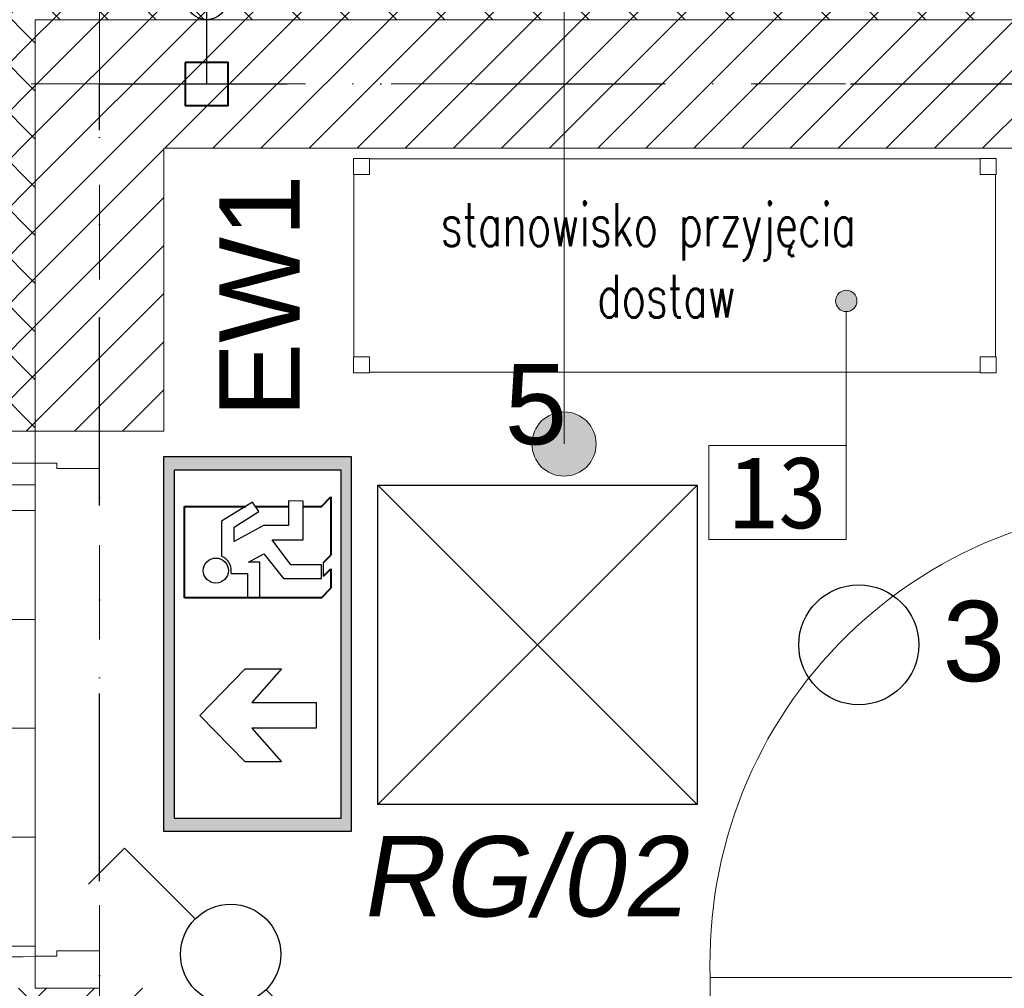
# Model space of a CAD drawing. Header units: millimetres. Extents: x 10621 to 19021, y -6486 to -3516.
# Tile 11 of 26: x 11406 to 11590, y -4142 to -3961. Entities that reach past the tile are written whole.
import ezdxf
from ezdxf.enums import TextEntityAlignment as Align

# ---------------------------------------------------------------- set-up
doc = ezdxf.new("R2010")
doc.units = ezdxf.units.MM
doc.linetypes.add('DASHDOT', pattern=[1, 0.5, -0.25, 0, -0.25])
doc.linetypes.add('Kreski i kropki', pattern=[335.138881, 176.388884, -88.194442, 0, -70.555556])
doc.layers.get('0').update_dxf_attribs({"color": 8, "lineweight": 15})
for name, color, linetype, lineweight in [('3987417c-e224-4861-8c51-863ca10e2d8a$0$LABO _ WYPOSAŻENIE _ 3 WIDOKOWA CIENKA', 8, 'Continuous', 15), ('3987417c-e224-4861-8c51-863ca10e2d8a$0$T_opisy', 8, 'Continuous', 15), ('___ROK_01', 1, 'Continuous', 30), ('___ROK_03', 7, 'Continuous', 20), ('___ROK_04', 94, 'Continuous', 30), ('___ROK_Oświetlenie awaryjne', 6, 'Continuous', 30), ('___ROK_Oświetlenie ewakuacyjne', 6, 'Continuous', 30), ('_k_aranżacja', 8, 'Continuous', 15), ('_k_kreskowanie', 8, 'Continuous', 15), ('_k_ocieplenie', 8, 'Continuous', 15), ('_k_opis', 8, 'Continuous', 15), ('_k_osie', 8, 'Kreski i kropki', 15), ('_k_stolarka', 8, 'Continuous', 15), ('_k_ściany', 8, 'Continuous', 15)]:
    doc.layers.add(name, color=color, linetype=linetype, lineweight=lineweight)
doc.styles.add('3987417c-e224-4861-8c51-863ca10e2d8a$0$MAJOR', font='ROMANS.SHX', dxfattribs={"width": 0.7})
doc.styles.add('GENERATED_STYLE_1', font='msgothic.ttc')
doc.styles.add('Malanow_1_100', font='isocpeur.ttf')
doc.styles.get("Standard").update_dxf_attribs({"font": 'arial.ttf'})

# ---------------------------------------------------------------- blocks, each defined once
blk = doc.blocks.new('D_90')
at = {"layer": '_k_stolarka'}
for points in [[(135855.75, 36151.65), (135855.75, 36163.65), (135862.75, 36163.65), (135862.75, 36155.65), (135861.75, 36155.65), (135861.75, 36151.65), (135855.75, 36151.65)], [(135959.75, 36151.65), (135959.75, 36163.65), (135952.75, 36163.65), (135952.75, 36155.65), (135953.75, 36155.65), (135953.75, 36151.65), (135959.75, 36151.65)]]:
    blk.add_lwpolyline(points, dxfattribs=at)
blk.add_lwpolyline([(135861.75, 36151.65), (135865.75, 36151.65), (135865.75, 36061.65), (135861.75, 36061.65)], close=True, dxfattribs=at)
blk.add_lwpolyline([(135865.75, 36061.65, 0.441517), (135953.75, 36151.65)], format="xyb", dxfattribs=at)
at = {"layer": '_k_ściany'}
for points in [[(135855.75, 36151.65), (135855.75, 36163.65)], [(135959.75, 36151.65), (135959.75, 36163.65)]]:
    blk.add_lwpolyline(points, dxfattribs=at)
blk = doc.blocks.new('*U472')
at = {"ltscale": 0.2}
for p, q in [((-50, 20), (-47, 20)), ((-50, 17), (-50, 20)), ((-47, 20), (-47, 17)), ((70, 20), (67, 20)), ((67, 20), (67, 17)), ((70, 17), (70, 20)), ((-47, 17), (-50, 17)), ((67, 17), (70, 17)), ((-47, -17), (-50, -17)), ((-50, -17), (-50, -20)), ((-47, -20), (-47, -17)), ((67, -20), (67, -17)), ((67, -17), (70, -17)), ((70, -17), (70, -20)), ((-50, -20), (-47, -20)), ((70, -20), (67, -20))]:
    blk.add_line(p, q, dxfattribs=at)
at = {"linetype": 'Continuous'}
for p, q in [((67, 19.9), (-47, 19.9)), ((-47, 19.9), (-47, 17)), ((67, 17), (67, 19.9)), ((-49.9, -17), (-49.9, 17)), ((-47, 17), (-49.9, 17)), ((69.9, 17), (67, 17)), ((69.9, -17), (69.9, 17)), ((-49.9, -17), (-47, -17)), ((-47, -17), (-47, -19.9)), ((69.9, -17), (67, -17)), ((67, -17), (67, -19.9)), ((67, -19.9), (-47, -19.9))]:
    blk.add_line(p, q, dxfattribs=at)
blk = doc.blocks.new('aranzacja_1')
at = {"layer": '_k_aranżacja', "ltscale": 0.1}
blk.add_lwpolyline([(-3.5, 0), (15.5, 0), (15.5, -13), (-3.5, -13)], close=True, dxfattribs=at)
at = {"layer": '_k_aranżacja', "ltscale": 0.1, "style": 'GENERATED_STYLE_1', "flags": 4}
blk.add_attdef('ARANŻACJA', text='', height=10, dxfattribs=at).set_placement((6.06, -11.43), align=Align.CENTER)
blk = doc.blocks.new('ar_linia')
at = {"layer": '_k_aranżacja'}
h = blk.add_hatch(color=256, dxfattribs=at)
h.dxf.hatch_style = 1
h.paths.add_polyline_path([(-2, 0, 1), (2, 0, 1)])
blk.add_lwpolyline([(27, 0), (2, 0)], dxfattribs=at)
blk.add_circle((0, 0), 2, dxfattribs=at)
blk = doc.blocks.new('1s')
at = {"layer": '___ROK_01', "ltscale": 0.5}
for p, q in [((-10734.43, -10260.07), (-10740.54, -10266.18)), ((-10722.41, -10272.09), (-10734.43, -10260.07)), ((-10710.39, -10284.11), (-10698.37, -10296.13)), ((-10698.37, -10296.13), (-10692.26, -10290.02))]:
    blk.add_line(p, q, dxfattribs=at)
blk.add_circle((-10716.4, -10278.1), 8.5, dxfattribs=at)
blk = doc.blocks.new('DG')
at = {"layer": '___ROK_Oświetlenie ewakuacyjne', "linetype": 'ByBlock'}
h = blk.add_hatch(color=256, dxfattribs=at)
h.paths.add_polyline_path([(-0.92, 34.23), (69.08, 34.23), (69.08, -0.77), (-0.92, -0.77)])
h.paths.add_polyline_path([(1.54, 32.26), (66.63, 32.26), (66.63, 1.21), (1.54, 1.21)], flags=16)
at = {"layer": '___ROK_Oświetlenie ewakuacyjne', "lineweight": 40}
for p, q in [((42.7, 30.38), (59.77, 30.38)), ((42.7, 4.82), (42.7, 30.38)), ((59.77, 30.38), (59.77, 18.95)), ((59.77, 17.11), (59.77, 10.93)), ((59.77, 8.22), (59.77, 4.82)), ((42.7, 4.82), (44.51, 3.02)), ((46.75, 4.39), (48.13, 3.02)), ((49.31, 4.39), (50.69, 3.02)), ((59.77, 4.82), (61.58, 3.02)), ((48.13, 3.02), (44.51, 3.02)), ((61.58, 3.02), (50.69, 3.02))]:
    blk.add_line(p, q, dxfattribs=at)
at = {"layer": '___ROK_Oświetlenie ewakuacyjne'}
for p, q in [((12.09, 19.05), (20.78, 27.53)), ((20.78, 27.53), (29.47, 19.05)), ((57, 23.48), (50.5, 23.49)), ((60.56, 17.65), (57, 23.48)), ((47.27, 21.68), (47.27, 18.64)), ((56.23, 15.6), (53.21, 21.11)), ((53.21, 21.11), (55.91, 21.11)), ((55.91, 21.11), (58.82, 16.48)), ((12.09, 12.28), (12.09, 19.05)), ((29.47, 19.05), (29.47, 12.28)), ((47.27, 18.64), (42.7, 18.64)), ((42.7, 18.64), (42.7, 16.29)), ((49.38, 16.28), (49.38, 18.44)), ((49.38, 18.44), (50.94, 15.55)), ((18.37, 17.8), (12.09, 12.28)), ((18.37, 5.81), (18.37, 17.8)), ((29.47, 12.28), (23.19, 17.8)), ((23.19, 17.8), (23.19, 5.81)), ((58.82, 16.48), (60.56, 17.65)), ((42.7, 16.29), (49.38, 16.28)), ((50.94, 15.55), (46.32, 11.89)), ((56.23, 10.93), (56.23, 15.6)), ((48.88, 10.54), (53.52, 13.99)), ((53.52, 13.99), (53.51, 8.22)), ((46.32, 11.89), (46.32, 4.82)), ((48.88, 4.82), (48.88, 10.54)), ((60.79, 10.93), (56.23, 10.93)), ((60.78, 8.22), (60.79, 10.93)), ((53.51, 8.22), (60.78, 8.22)), ((23.19, 5.81), (18.37, 5.81)), ((46.32, 4.82), (48.88, 4.82)), ((46.75, 4.39), (49.31, 4.39))]:
    blk.add_line(p, q, dxfattribs=at)
for points in [[(-0.92, 34.23), (69.08, 34.23), (69.08, -0.77), (-0.92, -0.77)], [(1.54, 32.26), (66.63, 32.26), (66.63, 1.21), (1.54, 1.21)]]:
    blk.add_lwpolyline(points, close=True, dxfattribs=at)
blk.add_circle((47.8, 24.52), 2.34, dxfattribs=at)
blk.add_arc((47.8, 24.52), 2.88, 259.4003, 339.1396, dxfattribs=at)
blk = doc.blocks.new('Oprawa Roma')
at = {"layer": '___ROK_01', "linetype": 'ByBlock'}
blk.add_lwpolyline([(389.83, 2380.96), (449.43, 2380.96), (449.43, 2321.36), (389.83, 2321.36)], close=True, dxfattribs=at)
for points in [[(389.83, 2380.96), (449.43, 2321.36)], [(389.83, 2321.36), (449.43, 2380.96)]]:
    blk.add_lwpolyline(points, dxfattribs=at)

msp = doc.modelspace()

# ---------------------------------------------------------------- hatches: boundary and pattern name
at = {"layer": '_k_kreskowanie', "ltscale": 2, "transparency": 33554687}
h = msp.add_hatch(dxfattribs=at)
h.set_pattern_fill('ANSI37', color=256, scale=2)
h.set_pattern_definition([(45, (8408.7215, -804.042), (-4.490128, 4.490128), []), (135, (8408.7215, -804.042), (-4.490128, -4.490128), [])])
h.paths.add_polyline_path([(11980.67, -4995.27), (11980.67, -4975.27), (11408.67, -4975.27), (11408.67, -4840.27), (11388.67, -4840.27), (11388.67, -4995.27)], flags=17)
h.paths.add_polyline_path([(12230.67, -4895.27), (12230.67, -4875.27), (12187.67, -4875.27), (12187.67, -4975.27), (12090.67, -4975.27), (12090.67, -4995.27), (12207.67, -4995.27), (12207.67, -4895.27)], flags=17)
h.paths.add_polyline_path([(13253.67, -4168.27), (13273.67, -4168.27), (13273.67, -3941.27), (12617.67, -3941.27), (12617.67, -3961.27), (13253.67, -3961.27)])
h.paths.add_polyline_path([(13253.67, -4568.27), (13273.67, -4568.27), (13273.67, -4368.27), (13253.67, -4368.27)])
h.paths.add_polyline_path([(13170.17, -4975.27), (13170.17, -4995.27), (13273.67, -4995.27), (13273.67, -4768.27), (13253.67, -4768.27), (13253.67, -4975.27)])
h.paths.add_polyline_path([(12910.17, -4975.27), (12910.17, -4995.27), (13060.17, -4995.27), (13060.17, -4975.27)])
h.paths.add_polyline_path([(12540.17, -4995.27), (12540.17, -4975.27), (12443.67, -4975.27), (12443.67, -4895.27), (12443.67, -4875.27), (12400.67, -4875.27), (12400.67, -4895.27), (12423.67, -4895.27), (12423.67, -4995.27)])
h.paths.add_polyline_path([(12650.17, -4975.27), (12650.17, -4995.27), (12800.17, -4995.27), (12800.17, -4975.27)])
h.paths.add_polyline_path([(11408.67, -4607.27), (11388.67, -4607.27), (11388.67, -4690.27), (11408.67, -4690.27)])
h.paths.add_polyline_path([(11408.67, -4374.67), (11388.67, -4374.67), (11388.67, -4457.27), (11408.67, -4457.27)])
h.paths.add_polyline_path([(11408.67, -4142.07), (11388.67, -4142.07), (11388.67, -4224.67), (11408.67, -4224.67)])
h.paths.add_polyline_path([(11677.23, -3961.27), (11677.23, -3941.27), (11388.67, -3941.27), (11388.67, -4038.07), (11408.67, -4038.07), (11408.67, -3961.27)])
h.paths.add_polyline_path([(12087.69, -3941.27), (12087.69, -3961.27), (12507.67, -3961.27), (12507.67, -3941.27)])
h.paths.add_polyline_path([(11977.69, -3961.27), (11977.69, -3941.27), (11787.23, -3941.27), (11787.23, -3961.27)])
h = msp.add_hatch(dxfattribs=at)
h.set_pattern_fill('ANSI31', color=256, scale=2)
h.set_pattern_definition([(45, (8408.7215, -804.042), (-4.490128, 4.490128), [])])
h.paths.add_polyline_path([(12230.67, -4875.27), (12230.67, -4851.27), (12163.67, -4851.27), (12163.67, -4951.27), (12095.67, -4951.27), (12095.67, -4975.27), (12187.67, -4975.27), (12187.67, -4875.27)])
h.paths.add_polyline_path([(13229.67, -4168.27), (13253.67, -4168.27), (13253.67, -3961.27), (12622.67, -3961.27), (12622.67, -3985.27), (12722.67, -3985.27), (12722.67, -4211.27), (12740.67, -4211.27), (12740.67, -3985.27), (13229.67, -3985.27)])
h.paths.add_polyline_path([(13229.67, -4568.27), (13253.67, -4568.27), (13253.67, -4368.27), (13229.67, -4368.27)])
h.paths.add_polyline_path([(13175.17, -4951.27), (13175.17, -4975.27), (13253.67, -4975.27), (13253.67, -4768.27), (13229.67, -4768.27), (13229.67, -4951.27)])
h.paths.add_polyline_path([(12915.17, -4951.27), (12915.17, -4975.27), (13055.17, -4975.27), (13055.17, -4951.27)])
h.paths.add_polyline_path([(12655.17, -4951.27), (12655.17, -4975.27), (12795.17, -4975.27), (12795.17, -4951.27), (12740.67, -4951.27), (12740.67, -4607.27), (12722.67, -4607.27), (12722.67, -4951.27)])
h.paths.add_polyline_path([(12535.17, -4975.27), (12535.17, -4951.27), (12467.67, -4951.27), (12467.67, -4875.27), (12467.67, -4851.27), (12400.67, -4851.27), (12400.67, -4875.27), (12443.67, -4875.27), (12443.67, -4975.27)])
h.paths.add_polyline_path([(11408.67, -4685.27), (11432.67, -4685.27), (11432.67, -4607.27), (11408.67, -4607.27)])
h.paths.add_polyline_path([(11432.67, -4845.27), (11408.67, -4845.27), (11408.67, -4975.27), (11975.67, -4975.27), (11975.67, -4951.27), (11432.67, -4951.27)])
h.paths.add_polyline_path([(11432.67, -4142.07), (11408.67, -4142.07), (11408.67, -4219.67), (11432.67, -4219.67)])
h.paths.add_polyline_path([(11672.23, -3985.27), (11672.23, -3961.27), (11408.67, -3961.27), (11408.67, -4038.07), (11432.67, -4038.07), (11432.67, -3985.27)])
h.paths.add_polyline_path([(11972.69, -3985.27), (11972.69, -3961.27), (11792.23, -3961.27), (11792.23, -3985.27)])
h.paths.add_polyline_path([(12092.69, -3961.27), (12092.69, -3985.27), (12502.67, -3985.27), (12502.67, -3961.27)])
h.paths.add_polyline_path([(11500.67, -4457.27), (11500.67, -4439.27), (11432.67, -4439.27), (11432.67, -4379.67), (11408.67, -4379.67), (11408.67, -4457.27)])
h.paths.add_polyline_path([(11604.67, -4439.27), (11604.67, -4457.27), (11689.08, -4457.27), (11689.08, -4439.27)])
h.paths.add_polyline_path([(11906.69, -4457.27), (11906.69, -4439.27), (11793.08, -4439.27), (11793.08, -4457.27)])
h.paths.add_polyline_path([(12140.69, -4457.27), (12140.69, -4439.27), (12010.69, -4439.27), (12010.69, -4457.27)])
h.paths.add_polyline_path([(12505.67, -4439.27), (12505.67, -4457.27), (12740.67, -4457.27), (12740.67, -4315.27), (12722.67, -4315.27), (12722.67, -4439.27)])
h.paths.add_polyline_path([(12413.67, -4457.27), (12413.67, -4439.27), (12244.69, -4439.27), (12244.69, -4457.27)])
h = msp.add_hatch(dxfattribs=at)
h.set_pattern_fill('AR-B816', color=256, scale=0.1)
h.set_pattern_definition([(0, (10114.6, 92.367), (0, 20.32), []), (90, (10114.6, 92.367), (-20.32, 20.32), [20.32, -20.32])])
h.paths.add_polyline_path([(11388.67, -4008.27), (11188.67, -4008.27), (11188.67, -4165.27), (11388.67, -4165.27), (11388.67, -4142.07), (11408.67, -4142.07), (11408.67, -4038.07), (11388.67, -4038.07)])
h.paths.add_polyline_path([(12240.67, -4980.27), (12240.67, -4900.27), (12390.67, -4900.27), (12390.67, -4980.27)], flags=16)
h.paths.add_polyline_path([(12423.67, -4995.27), (12423.67, -4895.27), (12400.67, -4895.27), (12400.67, -4875.27), (12230.67, -4875.27), (12230.67, -4895.27), (12207.67, -4895.27), (12207.67, -4995.27), (11388.67, -4995.27), (11388.67, -4607.27), (11408.67, -4607.27), (11408.67, -4457.27), (11388.67, -4457.27), (11188.67, -4457.27), (11188.67, -5195.27), (12423.67, -5195.27)])
at = {"layer": '_k_opis', "ltscale": 0.1}
h = msp.add_hatch(color=256, dxfattribs=at)
h.dxf.hatch_style = 1
h.paths.add_polyline_path([(11507.39, -4046.47, 1), (11507.39, -4034.47, 1)])

# ---------------------------------------------------------------- linework, layer by layer
at = {"layer": '___ROK_04'}
msp.add_line((11440.67, -3973.27), (11440.67, -3941.27), dxfattribs=at)
at = {"layer": '___ROK_04', "lineweight": 40}
msp.add_lwpolyline([(11436.67, -3969.27), (11436.67, -3977.27), (11444.67, -3977.27), (11444.67, -3969.27), (11436.67, -3969.27)], dxfattribs=at)
at = {"layer": '___ROK_04', "linetype": 'DASHDOT', "ltscale": 70}
msp.add_lwpolyline([(11420.67, -3973.27), (13241.67, -3973.27), (13241.67, -4963.27), (12455.67, -4963.27), (12455.67, -4863.27), (12175.67, -4863.27), (12175.67, -4963.27), (11420.67, -4963.27)], close=True, dxfattribs=at)
at = {"layer": '___ROK_04'}
msp.add_circle((11440.67, -3957.47), 3.8, dxfattribs=at)
at = {"layer": '___ROK_Oświetlenie awaryjne', "linetype": 'ByBlock'}
msp.add_circle((11562.42, -4077.95), 11.2, dxfattribs=at)
at = {"layer": '_k_ocieplenie'}
msp.add_lwpolyline([(11408.67, -4038.07), (11388.67, -4038.07)], dxfattribs=at)
at = {"layer": '_k_opis', "ltscale": 0.1}
msp.add_lwpolyline([(11507.39, -3846.19), (11507.39, -4040.47)], dxfattribs=at)
msp.add_circle((11507.39, -4040.47), 6, dxfattribs=at)
at = {"layer": '_k_osie', "ltscale": 0.1}
for points in [[(11420.67, -5253.45), (11420.67, -3730.8)], [(10903.67, -3973.27), (13823.67, -3973.27)]]:
    msp.add_lwpolyline(points, dxfattribs=at)
at = {"layer": '_k_stolarka'}
msp.add_lwpolyline([(11408.67, -4044.07), (11408.67, -4136.07)], dxfattribs=at)
at = {"layer": '_k_ściany'}
for points in [[(11677.23, -3961.27), (11408.67, -3961.27), (11408.67, -4038.07)], [(11672.23, -3985.27), (11432.67, -3985.27), (11432.67, -4038.07)], [(11432.67, -4038.07), (11408.67, -4038.07)]]:
    msp.add_lwpolyline(points, dxfattribs=at)

# ---------------------------------------------------------------- block references
at = {"layer": '3987417c-e224-4861-8c51-863ca10e2d8a$0$LABO _ WYPOSAŻENIE _ 3 WIDOKOWA CIENKA', "rotation": 180}
msp.add_blockref('*U472', (11538.06, -4007.17), dxfattribs=at)
at = {"layer": '___ROK_01', "linetype": 'ByBlock'}
msp.add_blockref('Oprawa Roma', (11082.8, -6429.11), dxfattribs=at)
at = {"layer": '___ROK_01', "xscale": 1.1, "yscale": 1.1, "zscale": 1.1}
msp.add_blockref('1s', (23233.18, 7170.18), dxfattribs=at)
at = {"layer": '___ROK_Oświetlenie ewakuacyjne', "color": 1, "linetype": 'ByBlock', "rotation": 89.99999999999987}
msp.add_blockref('DG', (11466.9, -4111.9), dxfattribs=at)
at = {"layer": '_k_aranżacja', "rotation": 270}
msp.add_blockref('ar_linia', (11560.09, -4013.76), dxfattribs=at)
at = {"layer": '_k_aranżacja'}
ref = msp.add_blockref('aranzacja_1', (11539.17, -4040.76), dxfattribs=dict(at, xscale=1.35, yscale=1.35, zscale=1.35))
ref.add_attrib('ARANŻACJA', '13', dxfattribs={"ltscale": 0.1, "height": 13.5, "style": 'GENERATED_STYLE_1'}).set_placement((11547.34, -4056.19), align=Align.CENTER)
at = {"layer": '_k_ściany', "ltscale": 2, "rotation": 270}
msp.add_blockref('D_90', (-24742.98, 131817.68), dxfattribs=at)
at = {"layer": '_k_ściany', "ltscale": 2, "xscale": -1, "rotation": 270}
msp.add_blockref('D_90', (-24526.96, -140005.83), dxfattribs=at)

# ---------------------------------------------------------------- texts
at = {"layer": '3987417c-e224-4861-8c51-863ca10e2d8a$0$T_opisy', "insert": (11472.47, -4016.87), "char_height": 8, "attachment_point": 7, "style": '3987417c-e224-4861-8c51-863ca10e2d8a$0$MAJOR'}
msp.add_mtext_dynamic_manual_height_columns('\\pi11.90444;stanowisko przyjęcia \\P\\pi41.10444;dostaw ', width=109.4089, gutter_width=12.5, heights=[0], dxfattribs=at)
at = {"layer": '___ROK_01', "linetype": 'ByBlock'}
msp.add_text('5', height=15, dxfattribs=at).set_placement((11496.31, -4040.54))
at = {"layer": '___ROK_03', "oblique": 10}
msp.add_text('RG/02', height=15, dxfattribs=at).set_placement((11469.28, -4128.66))
at = {"layer": '___ROK_Oświetlenie awaryjne', "linetype": 'ByBlock'}
msp.add_text('3', height=15, dxfattribs=at).set_placement((11578.08, -4084.75))
at = {"layer": '___ROK_Oświetlenie ewakuacyjne', "insert": (11443.06, -4035.56), "char_height": 15, "attachment_point": 1, "rotation": 90, "style": 'Malanow_1_100'}
msp.add_mtext_dynamic_manual_height_columns('{\\fArial|b0|i0|c238|p34;EW1}', width=42.9792, gutter_width=669.53, heights=[0], dxfattribs=at)

doc.saveas('drawing.dxf')
